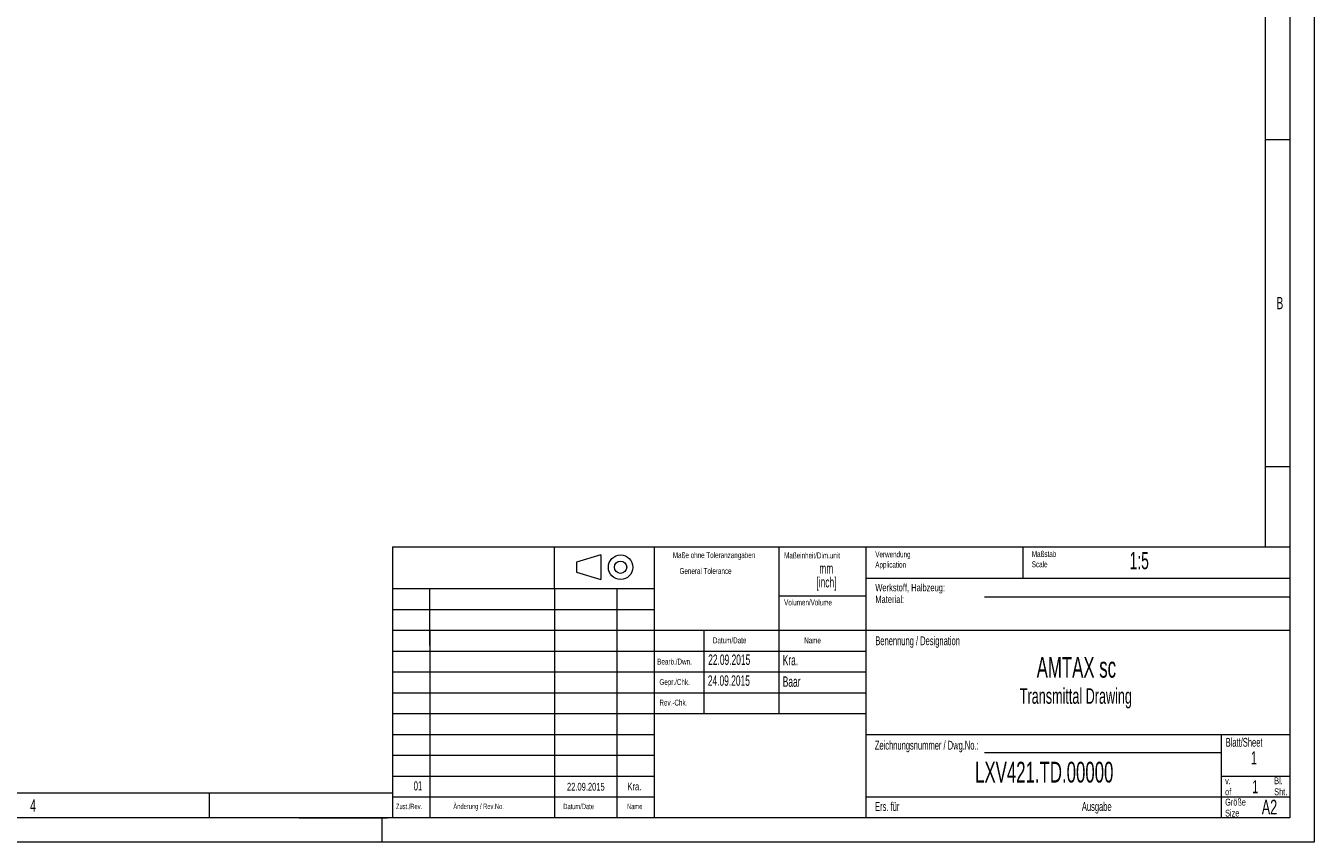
# Model space of a CAD drawing. Header units: millimetres. Extents: x 0 to 594, y 0 to 420.
# Tile 66 of 75: x 331 to 594, y 0 to 167. Entities that reach past the tile are written whole.
import ezdxf

# ---------------------------------------------------------------- set-up
doc = ezdxf.new("R2010")
doc.units = ezdxf.units.MM
doc.styles.add('SLDTEXTSTYLE0', font='TXT', dxfattribs={"width": 0.638186})
doc.styles.add('SLDTEXTSTYLE1', font='TXT', dxfattribs={"width": 0.605})

# ---------------------------------------------------------------- blocks, each defined once
blk = doc.blocks.new('SW_NOTE_2')
at = {"color": 0, "linetype": 'Continuous', "lineweight": 0, "char_height": 2.117, "attachment_point": 2, "style": 'SLDTEXTSTYLE1'}
for s, insert in [('[inch]', (2.42, -0.09)), ('mm', (2.38, 2.73))]:
    blk.add_mtext(s, dxfattribs=dict(at, insert=insert))
blk = doc.blocks.new('SW_NOTE_3')
at = {"color": 0, "linetype": 'Continuous', "lineweight": 0, "char_height": 1.4, "attachment_point": 1, "style": 'SLDTEXTSTYLE0'}
for s, insert in [('v.', (0, 1.8)), ('of', (0, -0.44))]:
    blk.add_mtext(s, dxfattribs=dict(at, insert=insert))
blk = doc.blocks.new('SW_NOTE_4')
at = {"color": 0, "linetype": 'Continuous', "lineweight": 0, "char_height": 1.4, "attachment_point": 1, "style": 'SLDTEXTSTYLE0'}
for s, insert in [('Bl.', (0, 1.8)), ('Sht.', (0, -0.44))]:
    blk.add_mtext(s, dxfattribs=dict(at, insert=insert))
blk = doc.blocks.new('SW_NOTE_5')
at = {"color": 0, "linetype": 'Continuous', "lineweight": 0, "char_height": 1.2, "attachment_point": 1, "style": 'SLDTEXTSTYLE0'}
for s, insert in [('Verwendung', (0, 1.55)), ('Application', (0, -0.55))]:
    blk.add_mtext(s, dxfattribs=dict(at, insert=insert))
blk = doc.blocks.new('SW_NOTE_6')
at = {"color": 0, "linetype": 'Continuous', "lineweight": 0, "char_height": 1.5, "attachment_point": 1, "style": 'SLDTEXTSTYLE0'}
for s, insert in [('Werkstoff, Halbzeug:', (0, 1.93)), ('Material:', (0, -0.47))]:
    blk.add_mtext(s, dxfattribs=dict(at, insert=insert))
blk = doc.blocks.new('SW_NOTE_7')
at = {"color": 0, "linetype": 'Continuous', "lineweight": 0, "char_height": 1.4, "attachment_point": 1, "style": 'SLDTEXTSTYLE0'}
for s, insert in [('Größe', (0, 1.8)), ('Size', (0, -0.44))]:
    blk.add_mtext(s, dxfattribs=dict(at, insert=insert))
blk = doc.blocks.new('SW_NOTE_8')
at = {"color": 0, "linetype": 'Continuous', "lineweight": 0, "char_height": 1.2, "attachment_point": 1, "style": 'SLDTEXTSTYLE0'}
for s, insert in [('Maßstab', (0, 1.55)), ('Scale', (0, -0.55))]:
    blk.add_mtext(s, dxfattribs=dict(at, insert=insert))

msp = doc.modelspace()

# ---------------------------------------------------------------- linework, layer by layer
at = {"color": 133, "linetype": 'Continuous', "lineweight": 0}
for p, q in [((594, 420), (594, 0)), ((589, 415), (589, 60.25)), ((584, 410), (584, 60.25)), ((589, 292), (589, 5)), ((584, 143.333), (589, 143.333)), ((589, 108.25), (589, 84.25)), ((584, 76.667), (589, 76.667)), ((406.12, 60.25), (406.12, 5)), ((406.12, 60.25), (589, 60.25)), ((406.12, 60.25), (406.12, 5)), ((406.12, 60.25), (589, 60.25)), ((439.14, 51.738), (439.14, 60.25)), ((448.626, 58.605), (443.626, 57.105)), ((448.626, 58.605), (448.626, 53.605)), ((459.46, 60.25), (459.46, 5)), ((484.86, 60.25), (484.86, 26.25)), ((484.86, 60.25), (484.86, 26.25)), ((502.64, 60.25), (502.64, 5)), ((534.6, 60.25), (534.6, 53.875)), ((443.626, 57.105), (443.626, 55.105)), ((443.626, 55.105), (448.626, 53.605)), ((502.64, 53.875), (589, 53.875)), ((406.12, 51.75), (459.46, 51.75)), ((413.744, 40.139), (413.744, 51.75)), ((439.14, 51.738), (439.14, 5)), ((451.849, 51.784), (451.84, 5)), ((484.86, 50.25), (502.64, 50.25)), ((526.82, 50.043), (589, 50.043)), ((406.12, 47.5), (459.46, 47.5)), ((406.282, 43.25), (459.965, 43.25)), ((413.74, 43.25), (413.74, 5)), ((459.46, 43.25), (589, 43.25)), ((469.62, 43.25), (469.62, 26.25)), ((406.12, 39), (459.46, 39)), ((459.46, 39), (502.64, 39)), ((406.12, 34.75), (459.46, 34.75)), ((459.46, 34.75), (502.64, 34.75)), ((406.12, 30.5), (459.46, 30.5)), ((459.46, 30.5), (502.64, 30.5)), ((406.12, 26.25), (459.46, 26.25)), ((459.46, 26.25), (502.64, 26.25)), ((406.12, 22), (459.46, 22)), ((502.64, 22), (589, 22)), ((575, 22), (575, 5)), ((406.12, 17.75), (459.46, 17.75)), ((526.82, 18.295), (575, 18.295)), ((406.12, 13.5), (459.46, 13.5)), ((575, 13.5), (589, 13.5)), ((406.12, 10), (10, 10)), ((368.75, 10), (368.75, 5)), ((406.12, 9.25), (459.46, 9.25)), ((502.64, 9.25), (589, 9.25)), ((589, 5), (5, 5)), ((387.12, 5), (405.12, 5)), ((404, 0), (404, 5)), ((594, 0), (0, 0))]:
    msp.add_line(p, q, dxfattribs=at)
for radius in [2.5, 1.25]:
    msp.add_circle((452.626, 56.105), radius, dxfattribs=at)

# ---------------------------------------------------------------- block references
at = {"color": 254, "linetype": 'Continuous', "lineweight": 0}
for name, p in [('SW_NOTE_5', (504.538, 57.771)), ('SW_NOTE_8', (536.438, 57.851)), ('SW_NOTE_6', (504.538, 50.771)), ('SW_NOTE_4', (585.837, 11.439)), ('SW_NOTE_3', (575.837, 11.439)), ('SW_NOTE_7', (575.837, 7.089))]:
    msp.add_blockref(name, p, dxfattribs=at)
at = {"color": 7, "linetype": 'Continuous', "lineweight": 0}
msp.add_blockref('SW_NOTE_2', (492.164, 54.181), dxfattribs=at)

# ---------------------------------------------------------------- texts
at = {"color": 254, "linetype": 'Continuous', "lineweight": 0, "style": 'SLDTEXTSTYLE0'}
for s, insert, char_height, attachment_point in [('B', (586.988, 111.235), 2.5, 2), ('Maße ohne Toleranzangaben', (471.67, 59.161), 1.2, 2), ('Maßeinheit/Dim.unit', (485.954, 59.108), 1.2, 1), ('General Tolerance', (464.637, 55.931), 1.2, 1), ('Volumen/Volume', (485.954, 49.519), 1.2, 1), ('Benennung / Designation', (504.538, 41.999), 1.8, 1), ('Datum/Date', (471.438, 41.781), 1.2, 1), ('Name', (490.038, 41.781), 1.2, 1), ('Bearb./Dwn.', (460.096, 37.451), 1.2, 1), ('Gepr./Chk.', (460.538, 33.281), 1.2, 1), ('Rev.-Chk.', (460.538, 29.081), 1.2, 1), ('Blatt/Sheet', (575.938, 21.289), 1.80002, 1), ('Zeichnungsnummer / Dwg.No.:', (504.438, 20.689), 1.80002, 1), ('4', (332.857, 8.735), 2.5, 2), ('Zust./Rev.', (406.837, 7.852), 1.1, 1), ('Änderung / Rev.No.', (418.538, 7.874), 1.1, 1), ('Datum/Date', (440.938, 7.852), 1.1, 1), ('Ers. für', (504.488, 8.189), 1.8, 1), ('Ausgabe', (546.638, 8.189), 1.8, 1), ('A2', (583.316, 8.672), 3, 1), ('Name', (453.938, 7.852), 1.1, 1)]:
    msp.add_mtext(s, dxfattribs=dict(at, insert=insert, char_height=char_height, attachment_point=attachment_point))
at = {"color": 7, "linetype": 'Continuous', "lineweight": 0, "style": 'SLDTEXTSTYLE1'}
for s, insert, char_height, attachment_point in [('1:5', (556.359, 59.205), 3.5, 1), ('22.09.2015', (470.478, 38.3), 2.1167, 1), ('Kra.', (485.671, 38.204), 2.1167, 1), ('AMTAX sc', (545.519, 37.808), 4.2333, 2), ('24.09.2015', (470.404, 34.031), 2.1167, 1), ('Baar', (485.671, 33.824), 2.1167, 1), ('Transmittal Drawing', (545.418, 31.423), 3.175, 2), ('1', (581.109, 18.536), 2.646, 1), ('LXV421.TD.00000', (538.972, 16.416), 4.23333, 2), ('01', (411.324, 12.431), 1.8521, 2), ('22.09.2015', (445.537, 12.119), 1.5875, 2), ('Kra.', (455.434, 12.174), 1.5875, 2), ('1', (581.376, 12.654), 2.646, 1)]:
    msp.add_mtext(s, dxfattribs=dict(at, insert=insert, char_height=char_height, attachment_point=attachment_point))

doc.saveas('drawing.dxf')
